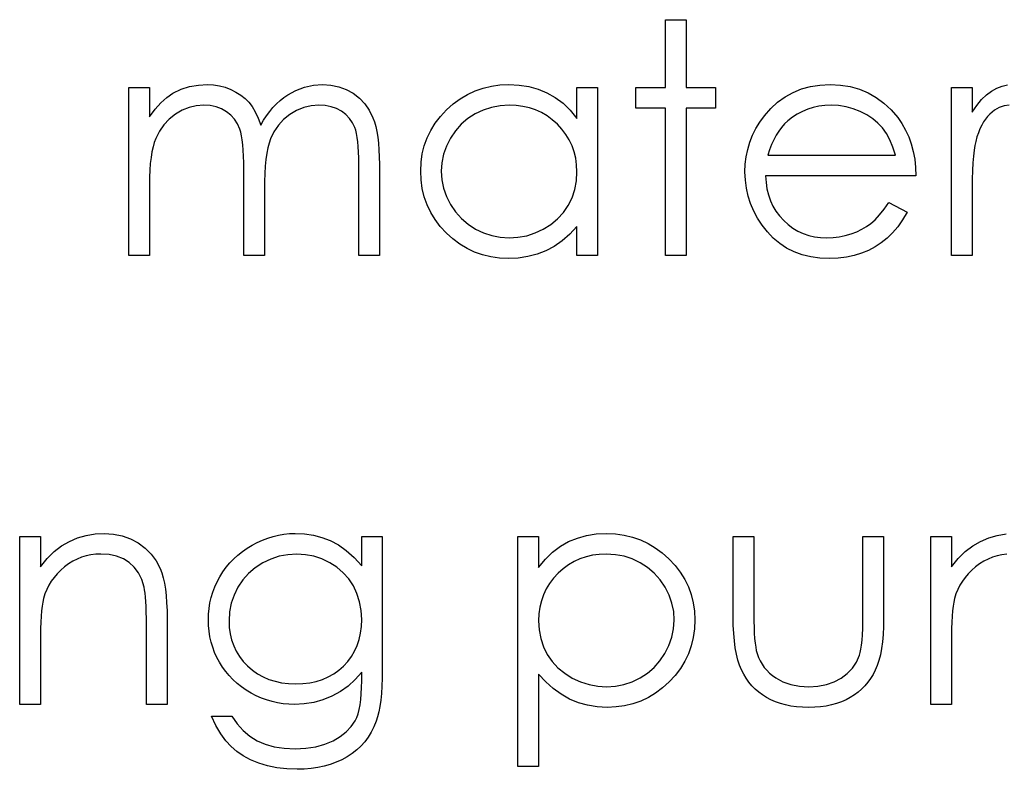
# Model space of a CAD drawing. Header units: inches. Extents: x 1687 to 2505, y -239 to -56.
# Tile 209 of 256: x 1857.194 to 1857.784, y -87.93 to -87.481. Entities that reach past the tile are written whole.
import ezdxf

# ---------------------------------------------------------------- set-up
doc = ezdxf.new("R2010")
doc.units = ezdxf.units.IN
doc.header["$LTSCALE"] = 0.5
doc.header["$MEASUREMENT"] = 0

msp = doc.modelspace()

# ---------------------------------------------------------------- linework, layer by layer
at = {"color": 7, "linetype": 'Continuous'}
for p, q in [((1857.58046, -87.48085), (1857.59283, -87.48085)), ((1857.58046, -87.52148), (1857.58046, -87.48085)), ((1857.59283, -87.48085), (1857.59283, -87.52148)), ((1857.29027, -87.52258), (1857.2954, -87.52098)), ((1857.2954, -87.52098), (1857.30065, -87.52004)), ((1857.30065, -87.52004), (1857.30603, -87.51971)), ((1857.30603, -87.51971), (1857.30967, -87.5199)), ((1857.30967, -87.5199), (1857.3132, -87.52043)), ((1857.3132, -87.52043), (1857.31666, -87.52134)), ((1857.36424, -87.52126), (1857.36952, -87.5201)), ((1857.36952, -87.5201), (1857.37501, -87.51971)), ((1857.37501, -87.51971), (1857.38006, -87.52004)), ((1857.38006, -87.52004), (1857.38481, -87.52101)), ((1857.38481, -87.52101), (1857.38925, -87.52266)), ((1857.47123, -87.52184), (1857.4762, -87.52065)), ((1857.4762, -87.52065), (1857.48136, -87.51996)), ((1857.48136, -87.51996), (1857.48672, -87.51971)), ((1857.48672, -87.51971), (1857.49287, -87.52001)), ((1857.49287, -87.52001), (1857.49873, -87.52093)), ((1857.49873, -87.52093), (1857.50427, -87.52247)), ((1857.66203, -87.52236), (1857.66741, -87.52087)), ((1857.66741, -87.52087), (1857.6731, -87.52001)), ((1857.6731, -87.52001), (1857.67911, -87.51971)), ((1857.67911, -87.51971), (1857.6853, -87.52001)), ((1857.6853, -87.52001), (1857.69118, -87.52095)), ((1857.69118, -87.52095), (1857.69672, -87.5225)), ((1857.77901, -87.52192), (1857.78221, -87.52068)), ((1857.78221, -87.52068), (1857.78544, -87.51996)), ((1857.25894, -87.52148), (1857.2713, -87.52148)), ((1857.25894, -87.62217), (1857.25894, -87.52148)), ((1857.2713, -87.52148), (1857.2713, -87.53898)), ((1857.28171, -87.52738), (1857.28527, -87.52482)), ((1857.28527, -87.52482), (1857.29027, -87.52258)), ((1857.31666, -87.52134), (1857.32, -87.52261)), ((1857.32, -87.52261), (1857.32317, -87.52418)), ((1857.32317, -87.52418), (1857.32601, -87.52598)), ((1857.32601, -87.52598), (1857.32858, -87.52802)), ((1857.35182, -87.52755), (1857.3542, -87.52592)), ((1857.3542, -87.52592), (1857.35911, -87.52322)), ((1857.35911, -87.52322), (1857.36424, -87.52126)), ((1857.38925, -87.52266), (1857.39339, -87.52496)), ((1857.39339, -87.52496), (1857.39712, -87.52783)), ((1857.45751, -87.52827), (1857.46188, -87.52565)), ((1857.46188, -87.52565), (1857.46646, -87.52352)), ((1857.46646, -87.52352), (1857.47123, -87.52184)), ((1857.50427, -87.52247), (1857.50952, -87.5246)), ((1857.50952, -87.5246), (1857.51446, -87.52738)), ((1857.52746, -87.54011), (1857.52746, -87.52148)), ((1857.52746, -87.52148), (1857.53983, -87.52148)), ((1857.53983, -87.52148), (1857.53983, -87.62217)), ((1857.56279, -87.53384), (1857.56279, -87.52148)), ((1857.56279, -87.52148), (1857.58046, -87.52148)), ((1857.59283, -87.52148), (1857.61049, -87.52148)), ((1857.61049, -87.52148), (1857.61049, -87.53384)), ((1857.65217, -87.52705), (1857.65695, -87.5244)), ((1857.65695, -87.5244), (1857.66203, -87.52236)), ((1857.69672, -87.5225), (1857.70194, -87.52465)), ((1857.70194, -87.52465), (1857.70685, -87.52744)), ((1857.75182, -87.52148), (1857.76419, -87.52148)), ((1857.75182, -87.62217), (1857.75182, -87.52148)), ((1857.76419, -87.52148), (1857.76419, -87.5363)), ((1857.7699, -87.52874), (1857.77285, -87.52589)), ((1857.77285, -87.52589), (1857.77589, -87.52363)), ((1857.77589, -87.52363), (1857.77901, -87.52192)), ((1857.27473, -87.53445), (1857.2782, -87.53059)), ((1857.2782, -87.53059), (1857.28171, -87.52738)), ((1857.2994, -87.53241), (1857.29507, -87.53343)), ((1857.30387, -87.53208), (1857.2994, -87.53241)), ((1857.30768, -87.53233), (1857.30387, -87.53208)), ((1857.31122, -87.53304), (1857.30768, -87.53233)), ((1857.32858, -87.52802), (1857.33082, -87.53031)), ((1857.33082, -87.53031), (1857.33283, -87.53296)), ((1857.34533, -87.53354), (1857.34741, -87.53136)), ((1857.34741, -87.53136), (1857.34956, -87.52937)), ((1857.34956, -87.52937), (1857.35182, -87.52755)), ((1857.36819, -87.53241), (1857.36375, -87.53346)), ((1857.37286, -87.53208), (1857.36819, -87.53241)), ((1857.37666, -87.5323), (1857.37286, -87.53208)), ((1857.38017, -87.53299), (1857.37666, -87.5323)), ((1857.39712, -87.52783), (1857.40035, -87.53122)), ((1857.40035, -87.53122), (1857.40305, -87.53511)), ((1857.44934, -87.53492), (1857.45332, -87.53136)), ((1857.45332, -87.53136), (1857.45751, -87.52827)), ((1857.48147, -87.53241), (1857.47628, -87.53337)), ((1857.48688, -87.53208), (1857.48147, -87.53241)), ((1857.49108, -87.53224), (1857.48688, -87.53208)), ((1857.49511, -87.53279), (1857.49108, -87.53224)), ((1857.49897, -87.53368), (1857.49511, -87.53279)), ((1857.51446, -87.52738), (1857.51912, -87.53092)), ((1857.51912, -87.53092), (1857.52343, -87.53514)), ((1857.64359, -87.53409), (1857.64773, -87.53026)), ((1857.64773, -87.53026), (1857.65217, -87.52705)), ((1857.67246, -87.53266), (1857.66901, -87.5334)), ((1857.67605, -87.53222), (1857.67246, -87.53266)), ((1857.67975, -87.53208), (1857.67605, -87.53222)), ((1857.68427, -87.5323), (1857.67975, -87.53208)), ((1857.68869, -87.53302), (1857.68427, -87.5323)), ((1857.70685, -87.52744), (1857.71144, -87.53086)), ((1857.71144, -87.53086), (1857.71571, -87.53489)), ((1857.76419, -87.5363), (1857.767, -87.53222)), ((1857.767, -87.53222), (1857.7699, -87.52874)), ((1857.78345, -87.53241), (1857.78053, -87.5334)), ((1857.78641, -87.53208), (1857.78345, -87.53241)), ((1857.2713, -87.53898), (1857.27473, -87.53445)), ((1857.28684, -87.53746), (1857.28314, -87.54039)), ((1857.29087, -87.53511), (1857.28684, -87.53746)), ((1857.29507, -87.53343), (1857.29087, -87.53511)), ((1857.3145, -87.53429), (1857.31122, -87.53304)), ((1857.31748, -87.536), (1857.3145, -87.53429)), ((1857.32013, -87.53809), (1857.31748, -87.536)), ((1857.32237, -87.54052), (1857.32013, -87.53809)), ((1857.33283, -87.53296), (1857.33474, -87.53613)), ((1857.33474, -87.53613), (1857.33647, -87.53981)), ((1857.33973, -87.54113), (1857.3415, -87.53843)), ((1857.3415, -87.53843), (1857.34337, -87.53589)), ((1857.34337, -87.53589), (1857.34533, -87.53354)), ((1857.35541, -87.5376), (1857.35171, -87.54058)), ((1857.35947, -87.53517), (1857.35541, -87.5376)), ((1857.36375, -87.53346), (1857.35947, -87.53517)), ((1857.38343, -87.53415), (1857.38017, -87.53299)), ((1857.38638, -87.53575), (1857.38343, -87.53415)), ((1857.389, -87.53774), (1857.38638, -87.53575)), ((1857.39121, -87.54), (1857.389, -87.53774)), ((1857.40305, -87.53511), (1857.40523, -87.53956)), ((1857.44255, -87.54293), (1857.4457, -87.53881)), ((1857.4457, -87.53881), (1857.44934, -87.53492)), ((1857.46654, -87.53727), (1857.46212, -87.54011)), ((1857.47132, -87.535), (1857.46654, -87.53727)), ((1857.47628, -87.53337), (1857.47132, -87.535)), ((1857.50267, -87.53495), (1857.49897, -87.53368)), ((1857.50618, -87.53655), (1857.50267, -87.53495)), ((1857.50955, -87.53851), (1857.50618, -87.53655)), ((1857.51272, -87.54085), (1857.50955, -87.53851)), ((1857.52343, -87.53514), (1857.52746, -87.54011)), ((1857.58046, -87.53384), (1857.56279, -87.53384)), ((1857.58046, -87.62217), (1857.58046, -87.53384)), ((1857.61049, -87.53384), (1857.59283, -87.53384)), ((1857.59283, -87.53384), (1857.59283, -87.62217)), ((1857.63705, -87.54224), (1857.63975, -87.53848)), ((1857.63975, -87.53848), (1857.64359, -87.53409)), ((1857.65949, -87.53738), (1857.65659, -87.53931)), ((1857.66252, -87.53578), (1857.65949, -87.53738)), ((1857.66573, -87.53442), (1857.66252, -87.53578)), ((1857.66901, -87.5334), (1857.66573, -87.53442)), ((1857.69302, -87.53417), (1857.68869, -87.53302)), ((1857.69722, -87.53583), (1857.69302, -87.53417)), ((1857.70117, -87.53785), (1857.69722, -87.53583)), ((1857.7047, -87.54016), (1857.70117, -87.53785)), ((1857.71571, -87.53489), (1857.71966, -87.53953)), ((1857.77352, -87.53878), (1857.77225, -87.54039)), ((1857.77487, -87.53738), (1857.77352, -87.53878)), ((1857.77768, -87.53506), (1857.77487, -87.53738)), ((1857.78053, -87.5334), (1857.77768, -87.53506)), ((1857.27994, -87.54378), (1857.27727, -87.54762)), ((1857.28314, -87.54039), (1857.27994, -87.54378)), ((1857.32416, -87.54328), (1857.32237, -87.54052)), ((1857.32552, -87.54638), (1857.32416, -87.54328)), ((1857.33647, -87.53981), (1857.33808, -87.54403)), ((1857.33808, -87.54403), (1857.33973, -87.54113)), ((1857.34856, -87.54403), (1857.34594, -87.54795)), ((1857.35171, -87.54058), (1857.34856, -87.54403)), ((1857.39301, -87.54259), (1857.39121, -87.54)), ((1857.39439, -87.54546), (1857.39301, -87.54259)), ((1857.40523, -87.53956), (1857.40614, -87.54204)), ((1857.40614, -87.54204), (1857.40692, -87.54483)), ((1857.4399, -87.5472), (1857.44255, -87.54293)), ((1857.45818, -87.5435), (1857.4547, -87.5474)), ((1857.46212, -87.54011), (1857.45818, -87.5435)), ((1857.51573, -87.54353), (1857.51272, -87.54085)), ((1857.51849, -87.54649), (1857.51573, -87.54353)), ((1857.63467, -87.54613), (1857.63705, -87.54224)), ((1857.65187, -87.54334), (1857.65007, -87.54538)), ((1857.6538, -87.54152), (1857.65187, -87.54334)), ((1857.65659, -87.53931), (1857.6538, -87.54152)), ((1857.70785, -87.54279), (1857.7047, -87.54016)), ((1857.71055, -87.54571), (1857.70785, -87.54279)), ((1857.71966, -87.53953), (1857.7222, -87.54315)), ((1857.7222, -87.54315), (1857.72438, -87.54696)), ((1857.76998, -87.54411), (1857.76896, -87.54627)), ((1857.77109, -87.54215), (1857.76998, -87.54411)), ((1857.77225, -87.54039), (1857.77109, -87.54215)), ((1857.27727, -87.54762), (1857.27511, -87.55195)), ((1857.32607, -87.54817), (1857.32552, -87.54638)), ((1857.32654, -87.55035), (1857.32607, -87.54817)), ((1857.32692, -87.55286), (1857.32654, -87.55035)), ((1857.34594, -87.54795), (1857.34384, -87.55231)), ((1857.39494, -87.54712), (1857.39439, -87.54546)), ((1857.39541, -87.54911), (1857.39494, -87.54712)), ((1857.39582, -87.5514), (1857.39541, -87.54911)), ((1857.40692, -87.54483), (1857.40758, -87.54789)), ((1857.40758, -87.54789), (1857.40813, -87.55126)), ((1857.43772, -87.55168), (1857.4399, -87.5472)), ((1857.4547, -87.5474), (1857.45169, -87.55184)), ((1857.52086, -87.54961), (1857.51849, -87.54649)), ((1857.52288, -87.55292), (1857.52086, -87.54961)), ((1857.63106, -87.55427), (1857.63268, -87.55013)), ((1857.63268, -87.55013), (1857.63467, -87.54613)), ((1857.64684, -87.55007), (1857.64541, -87.55278)), ((1857.64839, -87.54762), (1857.64684, -87.55007)), ((1857.65007, -87.54538), (1857.64839, -87.54762)), ((1857.71293, -87.54903), (1857.71055, -87.54571)), ((1857.715, -87.55286), (1857.71293, -87.54903)), ((1857.72438, -87.54696), (1857.72626, -87.55101)), ((1857.76802, -87.54858), (1857.76717, -87.5511)), ((1857.76896, -87.54627), (1857.76802, -87.54858)), ((1857.27423, -87.55438), (1857.27346, -87.55709)), ((1857.27511, -87.55195), (1857.27423, -87.55438)), ((1857.32725, -87.55576), (1857.32692, -87.55286)), ((1857.3275, -87.55902), (1857.32725, -87.55576)), ((1857.34299, -87.55479), (1857.34224, -87.55767)), ((1857.34384, -87.55231), (1857.34299, -87.55479)), ((1857.39615, -87.55399), (1857.39582, -87.5514)), ((1857.3964, -87.55692), (1857.39615, -87.55399)), ((1857.40813, -87.55126), (1857.40855, -87.5549)), ((1857.40855, -87.5549), (1857.40885, -87.55885)), ((1857.4348, -87.56123), (1857.43601, -87.55637)), ((1857.43601, -87.55637), (1857.43772, -87.55168)), ((1857.45169, -87.55184), (1857.44929, -87.55659)), ((1857.52453, -87.5564), (1857.52288, -87.55292)), ((1857.5258, -87.56004), (1857.52453, -87.5564)), ((1857.62979, -87.55855), (1857.63106, -87.55427)), ((1857.64408, -87.55568), (1857.6429, -87.55877)), ((1857.64541, -87.55278), (1857.64408, -87.55568)), ((1857.71679, -87.55722), (1857.715, -87.55286)), ((1857.72626, -87.55101), (1857.72778, -87.55526)), ((1857.72778, -87.55526), (1857.72899, -87.55974)), ((1857.76587, -87.55617), (1857.76543, -87.55913)), ((1857.76639, -87.55377), (1857.76587, -87.55617)), ((1857.76717, -87.5511), (1857.76639, -87.55377)), ((1857.27279, -87.56012), (1857.27227, -87.56346)), ((1857.27346, -87.55709), (1857.27279, -87.56012)), ((1857.3277, -87.56263), (1857.3275, -87.55902)), ((1857.34164, -87.56092), (1857.34111, -87.56457)), ((1857.34224, -87.55767), (1857.34164, -87.56092)), ((1857.39659, -87.56015), (1857.3964, -87.55692)), ((1857.3967, -87.56371), (1857.39659, -87.56015)), ((1857.40885, -87.55885), (1857.40904, -87.5631)), ((1857.43408, -87.56631), (1857.4348, -87.56123)), ((1857.44758, -87.5615), (1857.44653, -87.56653)), ((1857.44929, -87.55659), (1857.44758, -87.5615)), ((1857.52672, -87.56388), (1857.5258, -87.56004)), ((1857.62888, -87.56294), (1857.62979, -87.55855)), ((1857.6429, -87.55877), (1857.64182, -87.56211)), ((1857.64182, -87.56211), (1857.71825, -87.56211)), ((1857.71825, -87.56211), (1857.71679, -87.55722)), ((1857.72899, -87.55974), (1857.72988, -87.56443)), ((1857.76543, -87.55913), (1857.76504, -87.56263)), ((1857.27183, -87.56708), (1857.27155, -87.57103)), ((1857.27227, -87.56346), (1857.27183, -87.56708)), ((1857.32781, -87.56664), (1857.3277, -87.56263)), ((1857.32783, -87.57097), (1857.32781, -87.56664)), ((1857.34111, -87.56457), (1857.34073, -87.5686)), ((1857.39673, -87.56757), (1857.3967, -87.56371)), ((1857.39673, -87.62217), (1857.39673, -87.56757)), ((1857.40904, -87.5631), (1857.4091, -87.56763)), ((1857.4091, -87.56763), (1857.4091, -87.62217)), ((1857.43383, -87.57155), (1857.43408, -87.56631)), ((1857.44653, -87.56653), (1857.4462, -87.57169)), ((1857.52727, -87.56788), (1857.52672, -87.56388)), ((1857.52746, -87.57205), (1857.52727, -87.56788)), ((1857.62816, -87.5721), (1857.62835, -87.56746)), ((1857.62835, -87.56746), (1857.62888, -87.56294)), ((1857.72988, -87.56443), (1857.7304, -87.56934)), ((1857.76474, -87.56669), (1857.76449, -87.57127)), ((1857.76504, -87.56263), (1857.76474, -87.56669)), ((1857.27155, -87.57103), (1857.27136, -87.57525)), ((1857.32783, -87.62217), (1857.32783, -87.57097)), ((1857.34042, -87.57301), (1857.34026, -87.57782)), ((1857.34073, -87.5686), (1857.34042, -87.57301)), ((1857.43408, -87.5769), (1857.43383, -87.57155)), ((1857.4462, -87.57169), (1857.44656, -87.57682)), ((1857.52713, -87.57751), (1857.52746, -87.57205)), ((1857.62838, -87.57704), (1857.62816, -87.5721)), ((1857.7304, -87.56934), (1857.73062, -87.57448)), ((1857.76449, -87.57127), (1857.76432, -87.57641)), ((1857.27136, -87.57525), (1857.2713, -87.5798)), ((1857.2713, -87.5798), (1857.2713, -87.62217)), ((1857.34026, -87.57782), (1857.3402, -87.583)), ((1857.4348, -87.58207), (1857.43408, -87.5769)), ((1857.44656, -87.57682), (1857.44758, -87.58185)), ((1857.52616, -87.58267), (1857.52713, -87.57751)), ((1857.62899, -87.58187), (1857.62838, -87.57704)), ((1857.73062, -87.57448), (1857.64052, -87.57448)), ((1857.64052, -87.57448), (1857.64077, -87.57845)), ((1857.64077, -87.57845), (1857.64132, -87.58226)), ((1857.76432, -87.57641), (1857.76421, -87.58209)), ((1857.3402, -87.583), (1857.3402, -87.62217)), ((1857.43598, -87.58701), (1857.4348, -87.58207)), ((1857.44758, -87.58185), (1857.44932, -87.58676)), ((1857.52451, -87.58759), (1857.52616, -87.58267)), ((1857.63003, -87.58654), (1857.62899, -87.58187)), ((1857.64132, -87.58226), (1857.64221, -87.58588)), ((1857.64221, -87.58588), (1857.64342, -87.5893)), ((1857.76421, -87.58209), (1857.76419, -87.58833)), ((1857.43767, -87.59176), (1857.43598, -87.58701)), ((1857.43985, -87.59631), (1857.43767, -87.59176)), ((1857.44932, -87.58676), (1857.45175, -87.59156)), ((1857.45175, -87.59156), (1857.45478, -87.59603)), ((1857.52222, -87.5922), (1857.52451, -87.58759)), ((1857.63152, -87.59109), (1857.63003, -87.58654)), ((1857.6334, -87.59554), (1857.63152, -87.59109)), ((1857.64342, -87.5893), (1857.64491, -87.59253)), ((1857.71152, -87.59443), (1857.71433, -87.59038)), ((1857.71433, -87.59038), (1857.72532, -87.59614)), ((1857.76419, -87.58833), (1857.76419, -87.62217)), ((1857.44247, -87.60064), (1857.43985, -87.59631)), ((1857.45478, -87.59603), (1857.45826, -87.59998)), ((1857.5159, -87.6002), (1857.51932, -87.59642)), ((1857.51932, -87.59642), (1857.52222, -87.5922)), ((1857.63569, -87.59984), (1857.6334, -87.59554)), ((1857.64491, -87.59253), (1857.64673, -87.59559)), ((1857.64673, -87.59559), (1857.64889, -87.59846)), ((1857.70879, -87.59786), (1857.71152, -87.59443)), ((1857.72532, -87.59614), (1857.72262, -87.60075)), ((1857.44559, -87.60476), (1857.44247, -87.60064)), ((1857.45826, -87.59998), (1857.46223, -87.6034)), ((1857.46223, -87.6034), (1857.46668, -87.6063)), ((1857.50731, -87.60636), (1857.51187, -87.60351)), ((1857.51187, -87.60351), (1857.5159, -87.6002)), ((1857.63843, -87.60401), (1857.63569, -87.59984)), ((1857.64889, -87.59846), (1857.65134, -87.60117)), ((1857.65134, -87.60117), (1857.65405, -87.6036)), ((1857.65405, -87.6036), (1857.65689, -87.60572)), ((1857.70106, -87.60481), (1857.70365, -87.60296)), ((1857.70365, -87.60296), (1857.70616, -87.60073)), ((1857.70616, -87.60073), (1857.70879, -87.59786)), ((1857.72262, -87.60075), (1857.71972, -87.60489)), ((1857.44921, -87.60868), (1857.44559, -87.60476)), ((1857.45315, -87.61226), (1857.44921, -87.60868)), ((1857.46668, -87.6063), (1857.47145, -87.60862)), ((1857.47145, -87.60862), (1857.47639, -87.61025)), ((1857.49735, -87.61028), (1857.5024, -87.60865)), ((1857.5024, -87.60865), (1857.50731, -87.60636)), ((1857.52318, -87.60939), (1857.51868, -87.61337)), ((1857.52746, -87.60476), (1857.52318, -87.60939)), ((1857.52746, -87.62217), (1857.52746, -87.60476)), ((1857.64157, -87.60804), (1857.63843, -87.60401)), ((1857.64508, -87.61177), (1857.64157, -87.60804)), ((1857.65689, -87.60572), (1857.6599, -87.60752)), ((1857.6599, -87.60752), (1857.66308, -87.60898)), ((1857.66308, -87.60898), (1857.66639, -87.61011)), ((1857.68817, -87.61025), (1857.6917, -87.60923)), ((1857.6917, -87.60923), (1857.6951, -87.60796)), ((1857.6951, -87.60796), (1857.69821, -87.60647)), ((1857.69821, -87.60647), (1857.70106, -87.60481)), ((1857.71663, -87.60859), (1857.71331, -87.6118)), ((1857.71972, -87.60489), (1857.71663, -87.60859)), ((1857.45729, -87.61536), (1857.45315, -87.61226)), ((1857.46165, -87.61798), (1857.45729, -87.61536)), ((1857.47639, -87.61025), (1857.4815, -87.61124)), ((1857.4815, -87.61124), (1857.48677, -87.61157)), ((1857.48677, -87.61157), (1857.49213, -87.61124)), ((1857.49213, -87.61124), (1857.49735, -87.61028)), ((1857.51868, -87.61337), (1857.51388, -87.61668)), ((1857.64894, -87.615), (1857.64508, -87.61177)), ((1857.65311, -87.61773), (1857.64894, -87.615)), ((1857.66639, -87.61011), (1857.66987, -87.61091)), ((1857.66987, -87.61091), (1857.67348, -87.61141)), ((1857.67348, -87.61141), (1857.67726, -87.61157)), ((1857.67726, -87.61157), (1857.68096, -87.61144)), ((1857.68096, -87.61144), (1857.68458, -87.61099)), ((1857.68458, -87.61099), (1857.68817, -87.61025)), ((1857.70981, -87.61458), (1857.70611, -87.61701)), ((1857.71331, -87.6118), (1857.70981, -87.61458)), ((1857.46618, -87.62013), (1857.46165, -87.61798)), ((1857.47093, -87.62179), (1857.46618, -87.62013)), ((1857.50358, -87.62135), (1857.49809, -87.62278)), ((1857.50886, -87.61933), (1857.50358, -87.62135)), ((1857.51388, -87.61668), (1857.50886, -87.61933)), ((1857.65758, -87.61997), (1857.65311, -87.61773)), ((1857.66241, -87.6217), (1857.65758, -87.61997)), ((1857.69802, -87.62085), (1857.69363, -87.6222)), ((1857.70216, -87.61911), (1857.69802, -87.62085)), ((1857.70611, -87.61701), (1857.70216, -87.61911)), ((1857.2713, -87.62217), (1857.25894, -87.62217)), ((1857.3402, -87.62217), (1857.32783, -87.62217)), ((1857.4091, -87.62217), (1857.39673, -87.62217)), ((1857.47587, -87.62297), (1857.47093, -87.62179)), ((1857.481, -87.62369), (1857.47587, -87.62297)), ((1857.48633, -87.62394), (1857.481, -87.62369)), ((1857.49232, -87.62366), (1857.48633, -87.62394)), ((1857.49809, -87.62278), (1857.49232, -87.62366)), ((1857.53983, -87.62217), (1857.52746, -87.62217)), ((1857.59283, -87.62217), (1857.58046, -87.62217)), ((1857.66755, -87.62295), (1857.66241, -87.6217)), ((1857.67301, -87.62369), (1857.66755, -87.62295)), ((1857.67881, -87.62394), (1857.67301, -87.62369)), ((1857.68403, -87.62375), (1857.67881, -87.62394)), ((1857.68897, -87.62317), (1857.68403, -87.62375)), ((1857.69363, -87.6222), (1857.68897, -87.62317)), ((1857.76419, -87.62217), (1857.75182, -87.62217)), ((1857.19357, -87.79051), (1857.20594, -87.79051)), ((1857.19357, -87.8912), (1857.19357, -87.79051)), ((1857.20594, -87.79051), (1857.20594, -87.80867)), ((1857.22341, -87.79349), (1857.2283, -87.79142)), ((1857.2283, -87.79142), (1857.2334, -87.78993)), ((1857.2334, -87.78993), (1857.23873, -87.78904)), ((1857.23873, -87.78904), (1857.24425, -87.78874)), ((1857.24425, -87.78874), (1857.24983, -87.7891)), ((1857.24983, -87.7891), (1857.25507, -87.79015)), ((1857.25507, -87.79015), (1857.25999, -87.79194)), ((1857.25999, -87.79194), (1857.26457, -87.79443)), ((1857.33899, -87.79266), (1857.34216, -87.79147)), ((1857.34216, -87.79147), (1857.34536, -87.79048)), ((1857.34536, -87.79048), (1857.34862, -87.78973)), ((1857.34862, -87.78973), (1857.35193, -87.78918)), ((1857.35193, -87.78918), (1857.35527, -87.78885)), ((1857.35527, -87.78885), (1857.35864, -87.78874)), ((1857.35864, -87.78874), (1857.36419, -87.78902)), ((1857.36419, -87.78902), (1857.36954, -87.78982)), ((1857.36954, -87.78982), (1857.3747, -87.79114)), ((1857.3747, -87.79114), (1857.37967, -87.79302)), ((1857.3985, -87.79051), (1857.41086, -87.79051)), ((1857.3985, -87.80812), (1857.3985, -87.79051)), ((1857.41086, -87.79051), (1857.41086, -87.87042)), ((1857.49213, -87.79051), (1857.50449, -87.79051)), ((1857.49213, -87.9283), (1857.49213, -87.79051)), ((1857.50449, -87.79051), (1857.50449, -87.80914)), ((1857.52246, -87.79363), (1857.52771, -87.7915)), ((1857.52771, -87.7915), (1857.53323, -87.78995)), ((1857.53323, -87.78995), (1857.53905, -87.78904)), ((1857.53905, -87.78904), (1857.54518, -87.78874)), ((1857.54518, -87.78874), (1857.55054, -87.78899)), ((1857.55054, -87.78899), (1857.55573, -87.78968)), ((1857.55573, -87.78968), (1857.5607, -87.79087)), ((1857.5607, -87.79087), (1857.56547, -87.79255)), ((1857.62109, -87.79051), (1857.63346, -87.79051)), ((1857.62109, -87.83862), (1857.62109, -87.79051)), ((1857.63346, -87.79051), (1857.63346, -87.83721)), ((1857.69882, -87.83721), (1857.69882, -87.79051)), ((1857.69882, -87.79051), (1857.71119, -87.79051)), ((1857.71119, -87.79051), (1857.71119, -87.83953)), ((1857.73945, -87.79051), (1857.75182, -87.79051)), ((1857.73945, -87.8912), (1857.73945, -87.79051)), ((1857.75182, -87.79051), (1857.75182, -87.80867)), ((1857.76929, -87.79349), (1857.77418, -87.79142)), ((1857.77418, -87.79142), (1857.77929, -87.78993)), ((1857.77929, -87.78993), (1857.78461, -87.78904)), ((1857.21425, -87.79964), (1857.21872, -87.79622)), ((1857.21872, -87.79622), (1857.22341, -87.79349)), ((1857.26457, -87.79443), (1857.26871, -87.79752)), ((1857.26871, -87.79752), (1857.2723, -87.80111)), ((1857.32698, -87.79953), (1857.32979, -87.79755)), ((1857.32979, -87.79755), (1857.33278, -87.79572)), ((1857.33278, -87.79572), (1857.33587, -87.79409)), ((1857.33587, -87.79409), (1857.33899, -87.79266)), ((1857.37967, -87.79302), (1857.3845, -87.79556)), ((1857.3845, -87.79556), (1857.38928, -87.79893)), ((1857.51289, -87.79995), (1857.51752, -87.79641)), ((1857.51752, -87.79641), (1857.52246, -87.79363)), ((1857.56547, -87.79255), (1857.57005, -87.79467)), ((1857.57005, -87.79467), (1857.57441, -87.7973)), ((1857.57441, -87.7973), (1857.57861, -87.80039)), ((1857.76013, -87.79964), (1857.7646, -87.79622)), ((1857.7646, -87.79622), (1857.76929, -87.79349)), ((1857.20594, -87.80867), (1857.21, -87.80381)), ((1857.21, -87.80381), (1857.21425, -87.79964)), ((1857.22797, -87.80411), (1857.22537, -87.80541)), ((1857.23064, -87.80301), (1857.22797, -87.80411)), ((1857.23338, -87.80218), (1857.23064, -87.80301)), ((1857.23622, -87.80158), (1857.23338, -87.80218)), ((1857.23912, -87.80122), (1857.23622, -87.80158)), ((1857.2421, -87.80111), (1857.23912, -87.80122)), ((1857.24712, -87.80141), (1857.2421, -87.80111)), ((1857.25165, -87.80235), (1857.24712, -87.80141)), ((1857.25568, -87.80389), (1857.25165, -87.80235)), ((1857.25921, -87.80607), (1857.25568, -87.80389)), ((1857.2723, -87.80111), (1857.27528, -87.80519)), ((1857.31953, -87.80641), (1857.32184, -87.80395)), ((1857.32184, -87.80395), (1857.32433, -87.80166)), ((1857.32433, -87.80166), (1857.32698, -87.79953)), ((1857.34401, -87.80406), (1857.33918, -87.80638)), ((1857.34901, -87.80243), (1857.34401, -87.80406)), ((1857.35422, -87.80144), (1857.34901, -87.80243)), ((1857.35963, -87.80111), (1857.35422, -87.80144)), ((1857.36482, -87.80144), (1857.35963, -87.80111)), ((1857.36985, -87.80238), (1857.36482, -87.80144)), ((1857.37468, -87.804), (1857.36985, -87.80238)), ((1857.37934, -87.80624), (1857.37468, -87.804)), ((1857.38928, -87.79893), (1857.39392, -87.80312)), ((1857.39392, -87.80312), (1857.3985, -87.80812)), ((1857.50449, -87.80914), (1857.50855, -87.80417)), ((1857.50855, -87.80417), (1857.51289, -87.79995)), ((1857.52928, -87.80398), (1857.52575, -87.80558)), ((1857.53298, -87.80271), (1857.52928, -87.80398)), ((1857.53685, -87.80182), (1857.53298, -87.80271)), ((1857.54088, -87.80127), (1857.53685, -87.80182)), ((1857.54507, -87.80111), (1857.54088, -87.80127)), ((1857.55048, -87.80144), (1857.54507, -87.80111)), ((1857.55567, -87.8024), (1857.55048, -87.80144)), ((1857.56064, -87.80403), (1857.55567, -87.8024)), ((1857.56542, -87.8063), (1857.56064, -87.80403)), ((1857.57861, -87.80039), (1857.58258, -87.80395)), ((1857.58258, -87.80395), (1857.58623, -87.80784)), ((1857.75182, -87.80867), (1857.75588, -87.80381)), ((1857.75588, -87.80381), (1857.76013, -87.79964)), ((1857.77385, -87.80411), (1857.77125, -87.80541)), ((1857.77652, -87.80301), (1857.77385, -87.80411)), ((1857.77926, -87.80218), (1857.77652, -87.80301)), ((1857.7821, -87.80158), (1857.77926, -87.80218)), ((1857.785, -87.80122), (1857.7821, -87.80158)), ((1857.22043, -87.80878), (1857.21814, -87.81077)), ((1857.22286, -87.80699), (1857.22043, -87.80878)), ((1857.22537, -87.80541), (1857.22286, -87.80699)), ((1857.26222, -87.80886), (1857.25921, -87.80607)), ((1857.26471, -87.81226), (1857.26222, -87.80886)), ((1857.27528, -87.80519), (1857.27768, -87.80977)), ((1857.27768, -87.80977), (1857.27867, -87.81234)), ((1857.31539, -87.81176), (1857.31737, -87.809)), ((1857.31737, -87.809), (1857.31953, -87.80641)), ((1857.33471, -87.80925), (1857.33076, -87.81264)), ((1857.33918, -87.80638), (1857.33471, -87.80925)), ((1857.38368, -87.80903), (1857.37934, -87.80624)), ((1857.38746, -87.81229), (1857.38368, -87.80903)), ((1857.51921, -87.80988), (1857.5162, -87.81256)), ((1857.52241, -87.80754), (1857.51921, -87.80988)), ((1857.52575, -87.80558), (1857.52241, -87.80754)), ((1857.56983, -87.80914), (1857.56542, -87.8063)), ((1857.57378, -87.81253), (1857.56983, -87.80914)), ((1857.58623, -87.80784), (1857.58937, -87.81195)), ((1857.76631, -87.80878), (1857.76402, -87.81077)), ((1857.76874, -87.80699), (1857.76631, -87.80878)), ((1857.77125, -87.80541), (1857.76874, -87.80699)), ((1857.21419, -87.81505), (1857.21251, -87.81736)), ((1857.21607, -87.81284), (1857.21419, -87.81505)), ((1857.21814, -87.81077), (1857.21607, -87.81284)), ((1857.26667, -87.81629), (1857.26471, -87.81226)), ((1857.27867, -87.81234), (1857.27953, -87.81527)), ((1857.27953, -87.81527), (1857.28025, -87.8185)), ((1857.31193, -87.81772), (1857.31356, -87.81469)), ((1857.31356, -87.81469), (1857.31539, -87.81176)), ((1857.33076, -87.81264), (1857.32731, -87.81654)), ((1857.39074, -87.81601), (1857.38746, -87.81229)), ((1857.3935, -87.82021), (1857.39074, -87.81601)), ((1857.51347, -87.81551), (1857.51109, -87.81863)), ((1857.5162, -87.81256), (1857.51347, -87.81551)), ((1857.57726, -87.81643), (1857.57378, -87.81253)), ((1857.58937, -87.81195), (1857.59205, -87.81623)), ((1857.76007, -87.81505), (1857.75839, -87.81736)), ((1857.76195, -87.81284), (1857.76007, -87.81505)), ((1857.76402, -87.81077), (1857.76195, -87.81284)), ((1857.21105, -87.81979), (1857.20978, -87.82233)), ((1857.21251, -87.81736), (1857.21105, -87.81979)), ((1857.26807, -87.82093), (1857.26667, -87.81629)), ((1857.2684, -87.82253), (1857.26807, -87.82093)), ((1857.28025, -87.8185), (1857.28085, -87.82208)), ((1857.30934, -87.82393), (1857.31053, -87.82079)), ((1857.31053, -87.82079), (1857.31193, -87.81772)), ((1857.32436, -87.82093), (1857.32201, -87.82567)), ((1857.32731, -87.81654), (1857.32436, -87.82093)), ((1857.39568, -87.82476), (1857.3935, -87.82021)), ((1857.50908, -87.82195), (1857.50742, -87.82542)), ((1857.51109, -87.81863), (1857.50908, -87.82195)), ((1857.58024, -87.82087), (1857.57726, -87.81643)), ((1857.58267, -87.82562), (1857.58024, -87.82087)), ((1857.59205, -87.81623), (1857.59423, -87.8207)), ((1857.59423, -87.8207), (1857.59594, -87.8254)), ((1857.75693, -87.81979), (1857.75566, -87.82233)), ((1857.75839, -87.81736), (1857.75693, -87.81979)), ((1857.20784, -87.82777), (1857.2074, -87.82981)), ((1857.2087, -87.82501), (1857.20784, -87.82777)), ((1857.20978, -87.82233), (1857.2087, -87.82501)), ((1857.26871, -87.82451), (1857.2684, -87.82253)), ((1857.26896, -87.82683), (1857.26871, -87.82451)), ((1857.26918, -87.82951), (1857.26896, -87.82683)), ((1857.28085, -87.82208), (1857.2813, -87.826)), ((1857.2813, -87.826), (1857.28163, -87.83025)), ((1857.3076, -87.83039), (1857.30837, -87.82714)), ((1857.30837, -87.82714), (1857.30934, -87.82393)), ((1857.32201, -87.82567), (1857.32035, -87.83059)), ((1857.39726, -87.82965), (1857.39568, -87.82476)), ((1857.50742, -87.82542), (1857.50615, -87.82907)), ((1857.58438, -87.83053), (1857.58267, -87.82562)), ((1857.59594, -87.8254), (1857.59716, -87.83025)), ((1857.75372, -87.82777), (1857.75328, -87.82981)), ((1857.75458, -87.82501), (1857.75372, -87.82777)), ((1857.75566, -87.82233), (1857.75458, -87.82501)), ((1857.20702, -87.83224), (1857.20668, -87.83503)), ((1857.2074, -87.82981), (1857.20702, -87.83224)), ((1857.26934, -87.83257), (1857.26918, -87.82951)), ((1857.26945, -87.83597), (1857.26934, -87.83257)), ((1857.28163, -87.83025), (1857.28185, -87.83486)), ((1857.30675, -87.8371), (1857.30708, -87.83371)), ((1857.30708, -87.83371), (1857.3076, -87.83039)), ((1857.32035, -87.83059), (1857.31933, -87.83572)), ((1857.39819, -87.83481), (1857.39726, -87.82965)), ((1857.50524, -87.8329), (1857.50469, -87.83691)), ((1857.50615, -87.82907), (1857.50524, -87.8329)), ((1857.58543, -87.83555), (1857.58438, -87.83053)), ((1857.59716, -87.83025), (1857.59788, -87.83533)), ((1857.7529, -87.83224), (1857.75257, -87.83503)), ((1857.75328, -87.82981), (1857.7529, -87.83224)), ((1857.20641, -87.83823), (1857.20621, -87.84179)), ((1857.20668, -87.83503), (1857.20641, -87.83823)), ((1857.26951, -87.83972), (1857.26945, -87.83597)), ((1857.28185, -87.83486), (1857.2819, -87.83978)), ((1857.30664, -87.84052), (1857.30675, -87.8371)), ((1857.31933, -87.83572), (1857.319, -87.84102)), ((1857.3985, -87.8403), (1857.39819, -87.83481)), ((1857.50469, -87.83691), (1857.50449, -87.84108)), ((1857.58576, -87.84072), (1857.58543, -87.83555)), ((1857.59788, -87.83533), (1857.59813, -87.84058)), ((1857.62117, -87.84378), (1857.62109, -87.83862)), ((1857.63346, -87.83721), (1857.63348, -87.84132)), ((1857.69879, -87.84168), (1857.69882, -87.83721)), ((1857.71119, -87.83953), (1857.71111, -87.84453)), ((1857.75229, -87.83823), (1857.7521, -87.84179)), ((1857.75257, -87.83503), (1857.75229, -87.83823)), ((1857.20621, -87.84179), (1857.20605, -87.84574)), ((1857.26954, -87.84384), (1857.26951, -87.83972)), ((1857.26954, -87.8912), (1857.26954, -87.84384)), ((1857.2819, -87.83978), (1857.2819, -87.8912)), ((1857.30675, -87.84395), (1857.30664, -87.84052)), ((1857.30705, -87.84731), (1857.30675, -87.84395)), ((1857.319, -87.84102), (1857.31917, -87.84502)), ((1857.31917, -87.84502), (1857.31969, -87.84886)), ((1857.39781, -87.84853), (1857.39833, -87.84453)), ((1857.39833, -87.84453), (1857.3985, -87.8403)), ((1857.50449, -87.84108), (1857.50483, -87.84654)), ((1857.5854, -87.84585), (1857.58576, -87.84072)), ((1857.59813, -87.84058), (1857.59788, -87.84593)), ((1857.62139, -87.84861), (1857.62117, -87.84378)), ((1857.63348, -87.84132), (1857.63357, -87.84508)), ((1857.63357, -87.84508), (1857.63373, -87.84853)), ((1857.69868, -87.84577), (1857.69879, -87.84168)), ((1857.71111, -87.84453), (1857.71088, -87.84922)), ((1857.7521, -87.84179), (1857.75193, -87.84574)), ((1857.20597, -87.85007), (1857.20594, -87.85479)), ((1857.20605, -87.84574), (1857.20597, -87.85007)), ((1857.30757, -87.8506), (1857.30705, -87.84731)), ((1857.30829, -87.8538), (1857.30757, -87.8506)), ((1857.31969, -87.84886), (1857.32057, -87.85253)), ((1857.39698, -87.85234), (1857.39781, -87.84853)), ((1857.50483, -87.84654), (1857.50579, -87.8517)), ((1857.58261, -87.85579), (1857.58438, -87.85087)), ((1857.58438, -87.85087), (1857.5854, -87.84585)), ((1857.59716, -87.8511), (1857.59597, -87.85604)), ((1857.59788, -87.84593), (1857.59716, -87.8511)), ((1857.62178, -87.85308), (1857.62139, -87.84861)), ((1857.63373, -87.84853), (1857.63395, -87.85165)), ((1857.69832, -87.85272), (1857.69855, -87.84944)), ((1857.69855, -87.84944), (1857.69868, -87.84577)), ((1857.71088, -87.84922), (1857.7105, -87.85361)), ((1857.75185, -87.85007), (1857.75182, -87.85479)), ((1857.75193, -87.84574), (1857.75185, -87.85007)), ((1857.20594, -87.85479), (1857.20594, -87.8912)), ((1857.30923, -87.85695), (1857.30829, -87.8538)), ((1857.31039, -87.86001), (1857.30923, -87.85695)), ((1857.32057, -87.85253), (1857.32179, -87.85598)), ((1857.32179, -87.85598), (1857.32334, -87.85929)), ((1857.39425, -87.85929), (1857.39579, -87.85593)), ((1857.39579, -87.85593), (1857.39698, -87.85234)), ((1857.50579, -87.8517), (1857.50742, -87.85662)), ((1857.50742, -87.85662), (1857.50971, -87.86123)), ((1857.58018, -87.86059), (1857.58261, -87.85579)), ((1857.59597, -87.85604), (1857.59429, -87.86078)), ((1857.62233, -87.85725), (1857.62178, -87.85308)), ((1857.62302, -87.86106), (1857.62233, -87.85725)), ((1857.63395, -87.85165), (1857.63423, -87.85441)), ((1857.63423, -87.85441), (1857.63456, -87.85686)), ((1857.63456, -87.85686), (1857.63495, -87.85896)), ((1857.69766, -87.85805), (1857.69802, -87.85559)), ((1857.69802, -87.85559), (1857.69832, -87.85272)), ((1857.7105, -87.85361), (1857.70995, -87.85764)), ((1857.75182, -87.85479), (1857.75182, -87.8912)), ((1857.31174, -87.86302), (1857.31039, -87.86001)), ((1857.31329, -87.86595), (1857.31174, -87.86302)), ((1857.32334, -87.85929), (1857.32524, -87.86241)), ((1857.32524, -87.86241), (1857.3275, -87.86537)), ((1857.39016, -87.86545), (1857.39237, -87.86247)), ((1857.39237, -87.86247), (1857.39425, -87.85929)), ((1857.50971, -87.86123), (1857.51261, -87.86545)), ((1857.57717, -87.86506), (1857.58018, -87.86059)), ((1857.59429, -87.86078), (1857.59211, -87.86534)), ((1857.62388, -87.86457), (1857.62302, -87.86106)), ((1857.63495, -87.85896), (1857.63542, -87.86076)), ((1857.63542, -87.86076), (1857.63625, -87.86299)), ((1857.63625, -87.86299), (1857.63721, -87.86512)), ((1857.69496, -87.86578), (1857.69678, -87.86175)), ((1857.69678, -87.86175), (1857.69725, -87.86009)), ((1857.69725, -87.86009), (1857.69766, -87.85805)), ((1857.70926, -87.86139), (1857.7084, -87.86479)), ((1857.70995, -87.85764), (1857.70926, -87.86139)), ((1857.31505, -87.86876), (1857.31329, -87.86595)), ((1857.31699, -87.87144), (1857.31505, -87.86876)), ((1857.3275, -87.86537), (1857.3301, -87.86813)), ((1857.3301, -87.86813), (1857.33297, -87.87064)), ((1857.38481, -87.87069), (1857.38762, -87.86821)), ((1857.38762, -87.86821), (1857.39016, -87.86545)), ((1857.51261, -87.86545), (1857.51609, -87.86923)), ((1857.56972, -87.87243), (1857.5737, -87.86901)), ((1857.5737, -87.86901), (1857.57717, -87.86506)), ((1857.59211, -87.86534), (1857.58946, -87.86967)), ((1857.6249, -87.86771), (1857.62388, -87.86457)), ((1857.62606, -87.87053), (1857.6249, -87.86771)), ((1857.63721, -87.86512), (1857.63837, -87.86711)), ((1857.63837, -87.86711), (1857.63967, -87.86898)), ((1857.63967, -87.86898), (1857.64116, -87.87075)), ((1857.6925, -87.8694), (1857.69496, -87.86578)), ((1857.70738, -87.86788), (1857.70622, -87.87067)), ((1857.7084, -87.86479), (1857.70738, -87.86788)), ((1857.31908, -87.87395), (1857.31699, -87.87144)), ((1857.32135, -87.87632), (1857.31908, -87.87395)), ((1857.33297, -87.87064), (1857.33606, -87.87282)), ((1857.33606, -87.87282), (1857.33937, -87.87464)), ((1857.33937, -87.87464), (1857.34285, -87.87616)), ((1857.37501, -87.87619), (1857.37849, -87.8747)), ((1857.37849, -87.8747), (1857.38174, -87.87285)), ((1857.38174, -87.87285), (1857.38481, -87.87069)), ((1857.3985, -87.87191), (1857.39463, -87.8763)), ((1857.3985, -87.87713), (1857.3985, -87.87191)), ((1857.41086, -87.87042), (1857.41081, -87.87552)), ((1857.50877, -87.87762), (1857.50449, -87.87296)), ((1857.50449, -87.87296), (1857.50449, -87.9283)), ((1857.51609, -87.86923), (1857.52012, -87.87254)), ((1857.52012, -87.87254), (1857.5247, -87.87539)), ((1857.56528, -87.87533), (1857.56972, -87.87243)), ((1857.58634, -87.87379), (1857.58272, -87.8777)), ((1857.58946, -87.86967), (1857.58634, -87.87379)), ((1857.62738, -87.8731), (1857.62606, -87.87053)), ((1857.62888, -87.87552), (1857.62738, -87.8731)), ((1857.64116, -87.87075), (1857.64281, -87.87238)), ((1857.64281, -87.87238), (1857.64461, -87.8739)), ((1857.64461, -87.8739), (1857.6466, -87.87528)), ((1857.68577, -87.87541), (1857.68944, -87.87263)), ((1857.68944, -87.87263), (1857.6925, -87.8694)), ((1857.70489, -87.87321), (1857.70343, -87.87561)), ((1857.70622, -87.87067), (1857.70489, -87.87321)), ((1857.3238, -87.87856), (1857.32135, -87.87632)), ((1857.32643, -87.88063), (1857.3238, -87.87856)), ((1857.32921, -87.88256), (1857.32643, -87.88063)), ((1857.34285, -87.87616), (1857.34655, -87.87732)), ((1857.34655, -87.87732), (1857.35047, -87.87817)), ((1857.35047, -87.87817), (1857.35458, -87.87867)), ((1857.35458, -87.87867), (1857.35889, -87.87884)), ((1857.35889, -87.87884), (1857.36325, -87.87867)), ((1857.36325, -87.87867), (1857.36739, -87.87817)), ((1857.36739, -87.87817), (1857.37131, -87.87735)), ((1857.37131, -87.87735), (1857.37501, -87.87619)), ((1857.39038, -87.88016), (1857.38572, -87.88347)), ((1857.39463, -87.8763), (1857.39038, -87.88016)), ((1857.39844, -87.88113), (1857.3985, -87.87713)), ((1857.41064, -87.88027), (1857.41034, -87.88466)), ((1857.41081, -87.87552), (1857.41064, -87.88027)), ((1857.51327, -87.88168), (1857.50877, -87.87762)), ((1857.5247, -87.87539), (1857.52964, -87.87768)), ((1857.52964, -87.87768), (1857.53472, -87.87931)), ((1857.53472, -87.87931), (1857.53991, -87.88027)), ((1857.53991, -87.88027), (1857.54526, -87.8806)), ((1857.54526, -87.8806), (1857.55051, -87.88027)), ((1857.55051, -87.88027), (1857.55559, -87.87928)), ((1857.55559, -87.87928), (1857.56053, -87.87765)), ((1857.56053, -87.87765), (1857.56528, -87.87533)), ((1857.58272, -87.8777), (1857.57878, -87.88129)), ((1857.6305, -87.87782), (1857.62888, -87.87552)), ((1857.6323, -87.87997), (1857.6305, -87.87782)), ((1857.63426, -87.88196), (1857.6323, -87.87997)), ((1857.6466, -87.87528), (1857.65093, -87.87759)), ((1857.65093, -87.87759), (1857.65568, -87.87928)), ((1857.65568, -87.87928), (1857.66081, -87.88027)), ((1857.66081, -87.88027), (1857.66633, -87.8806)), ((1857.66633, -87.8806), (1857.67185, -87.88027)), ((1857.67185, -87.88027), (1857.67693, -87.87931)), ((1857.67693, -87.87931), (1857.68157, -87.87768)), ((1857.68157, -87.87768), (1857.68577, -87.87541)), ((1857.70001, -87.88), (1857.69805, -87.88198)), ((1857.70178, -87.87787), (1857.70001, -87.88)), ((1857.70343, -87.87561), (1857.70178, -87.87787)), ((1857.33217, -87.88436), (1857.32921, -87.88256)), ((1857.33523, -87.88596), (1857.33217, -87.88436)), ((1857.33838, -87.88734), (1857.33523, -87.88596)), ((1857.38064, -87.88623), (1857.37528, -87.88841)), ((1857.38572, -87.88347), (1857.38064, -87.88623)), ((1857.39795, -87.88828), (1857.39825, -87.88485)), ((1857.39825, -87.88485), (1857.39844, -87.88113)), ((1857.41034, -87.88466), (1857.40995, -87.88869)), ((1857.51805, -87.88513), (1857.51327, -87.88168)), ((1857.52304, -87.88795), (1857.51805, -87.88513)), ((1857.57463, -87.88438), (1857.57027, -87.88701)), ((1857.57878, -87.88129), (1857.57463, -87.88438)), ((1857.63638, -87.88381), (1857.63426, -87.88196)), ((1857.63867, -87.88552), (1857.63638, -87.88381)), ((1857.6411, -87.88706), (1857.63867, -87.88552)), ((1857.69369, -87.88552), (1857.69126, -87.88706)), ((1857.69595, -87.88381), (1857.69369, -87.88552)), ((1857.69805, -87.88198), (1857.69595, -87.88381)), ((1857.20594, -87.8912), (1857.19357, -87.8912)), ((1857.2819, -87.8912), (1857.26954, -87.8912)), ((1857.34155, -87.88853), (1857.33838, -87.88734)), ((1857.34478, -87.88949), (1857.34155, -87.88853)), ((1857.34807, -87.89024), (1857.34478, -87.88949)), ((1857.35141, -87.89076), (1857.34807, -87.89024)), ((1857.3548, -87.89109), (1857.35141, -87.89076)), ((1857.35825, -87.8912), (1857.3548, -87.89109)), ((1857.3641, -87.8909), (1857.35825, -87.8912)), ((1857.36976, -87.88996), (1857.3641, -87.8909)), ((1857.37528, -87.88841), (1857.36976, -87.88996)), ((1857.39695, -87.89424), (1857.3975, -87.8914)), ((1857.3975, -87.8914), (1857.39795, -87.88828)), ((1857.40943, -87.89239), (1857.40879, -87.8957)), ((1857.40995, -87.88869), (1857.40943, -87.89239)), ((1857.52832, -87.89015), (1857.52304, -87.88795)), ((1857.53381, -87.8917), (1857.52832, -87.89015)), ((1857.53958, -87.89267), (1857.53381, -87.8917)), ((1857.54557, -87.89297), (1857.53958, -87.89267)), ((1857.5509, -87.89272), (1857.54557, -87.89297)), ((1857.55606, -87.892), (1857.5509, -87.89272)), ((1857.561, -87.89082), (1857.55606, -87.892)), ((1857.56575, -87.88916), (1857.561, -87.89082)), ((1857.57027, -87.88701), (1857.56575, -87.88916)), ((1857.6437, -87.88844), (1857.6411, -87.88706)), ((1857.64646, -87.88966), (1857.6437, -87.88844)), ((1857.64936, -87.89065), (1857.64646, -87.88966)), ((1857.65242, -87.89148), (1857.64936, -87.89065)), ((1857.65565, -87.89214), (1857.65242, -87.89148)), ((1857.65902, -87.89261), (1857.65565, -87.89214)), ((1857.66255, -87.89289), (1857.65902, -87.89261)), ((1857.67343, -87.89261), (1857.66992, -87.89289)), ((1857.67679, -87.89214), (1857.67343, -87.89261)), ((1857.68002, -87.89148), (1857.67679, -87.89214)), ((1857.68306, -87.89065), (1857.68002, -87.89148)), ((1857.68596, -87.88966), (1857.68306, -87.89065)), ((1857.68869, -87.88844), (1857.68596, -87.88966)), ((1857.69126, -87.88706), (1857.68869, -87.88844)), ((1857.75182, -87.8912), (1857.73945, -87.8912)), ((1857.31116, -87.9039), (1857.3084, -87.89827)), ((1857.3084, -87.89827), (1857.32077, -87.89827)), ((1857.32077, -87.89827), (1857.32389, -87.90291)), ((1857.39549, -87.89901), (1857.39629, -87.89678)), ((1857.39629, -87.89678), (1857.39695, -87.89424)), ((1857.40805, -87.89868), (1857.40719, -87.90131)), ((1857.40879, -87.8957), (1857.40805, -87.89868)), ((1857.66622, -87.89297), (1857.66255, -87.89289)), ((1857.66992, -87.89289), (1857.66622, -87.89297)), ((1857.31406, -87.90881), (1857.31116, -87.9039)), ((1857.32389, -87.90291), (1857.32745, -87.90688)), ((1857.38928, -87.90757), (1857.39223, -87.90442)), ((1857.39223, -87.90442), (1857.39455, -87.90097)), ((1857.39455, -87.90097), (1857.39549, -87.89901)), ((1857.40719, -87.90131), (1857.40581, -87.90467)), ((1857.31707, -87.91298), (1857.31406, -87.90881)), ((1857.32745, -87.90688), (1857.33142, -87.91025)), ((1857.33142, -87.91025), (1857.33581, -87.91295)), ((1857.38133, -87.91295), (1857.38564, -87.91041)), ((1857.38564, -87.91041), (1857.38928, -87.90757)), ((1857.40421, -87.90782), (1857.40239, -87.91077)), ((1857.40581, -87.90467), (1857.40421, -87.90782)), ((1857.32022, -87.91646), (1857.31707, -87.91298)), ((1857.33581, -87.91295), (1857.3407, -87.91502)), ((1857.3407, -87.91502), (1857.34614, -87.91651)), ((1857.37103, -87.91651), (1857.37644, -87.91502)), ((1857.37644, -87.91502), (1857.38133, -87.91295)), ((1857.398, -87.9161), (1857.39549, -87.91847)), ((1857.40032, -87.91353), (1857.398, -87.9161)), ((1857.40239, -87.91077), (1857.40032, -87.91353)), ((1857.32367, -87.91941), (1857.32022, -87.91646)), ((1857.32756, -87.92204), (1857.32367, -87.91941)), ((1857.33195, -87.92435), (1857.32756, -87.92204)), ((1857.34614, -87.91651), (1857.3521, -87.9174)), ((1857.3521, -87.9174), (1857.35864, -87.9177)), ((1857.35864, -87.9177), (1857.3651, -87.9174)), ((1857.3651, -87.9174), (1857.37103, -87.91651)), ((1857.39273, -87.92066), (1857.38972, -87.92262)), ((1857.39549, -87.91847), (1857.39273, -87.92066)), ((1857.33681, -87.92637), (1857.33195, -87.92435)), ((1857.34208, -87.928), (1857.33681, -87.92637)), ((1857.34768, -87.92913), (1857.34208, -87.928)), ((1857.37603, -87.92819), (1857.37222, -87.92902)), ((1857.3797, -87.92717), (1857.37603, -87.92819)), ((1857.38321, -87.92587), (1857.3797, -87.92717)), ((1857.38655, -87.92435), (1857.38321, -87.92587)), ((1857.38972, -87.92262), (1857.38655, -87.92435)), ((1857.35359, -87.92985), (1857.34768, -87.92913)), ((1857.35983, -87.93007), (1857.35359, -87.92985)), ((1857.3641, -87.92996), (1857.35983, -87.93007)), ((1857.36825, -87.9296), (1857.3641, -87.92996)), ((1857.37222, -87.92902), (1857.36825, -87.9296)), ((1857.50449, -87.9283), (1857.49213, -87.9283))]:
    msp.add_line(p, q, dxfattribs=at)

doc.saveas('drawing.dxf')
